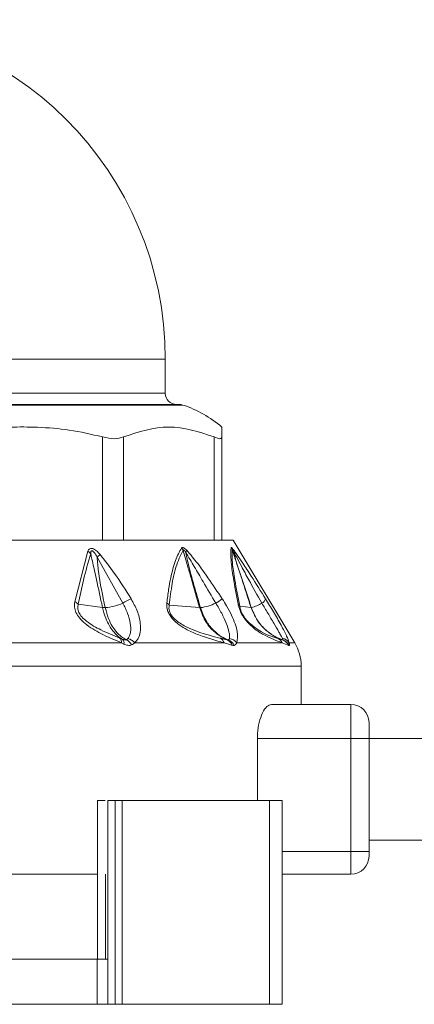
# Model space of a CAD drawing. Header units: millimetres. Extents: x -447 to 1924, y -61 to 422.
# Tile 28 of 65: x 322 to 340, y 153 to 196. Entities that reach past the tile are written whole.
import ezdxf

# ---------------------------------------------------------------- set-up
doc = ezdxf.new("R2010")
doc.units = ezdxf.units.MM

# ---------------------------------------------------------------- blocks, each defined once
blk = doc.blocks.new('Drawing View2')
at = {"color": 7, "linetype": 'Continuous', "lineweight": 18}
for p, q in [((-199.232, 2.025), (-169.232, 2.025)), ((-169.232, 0.525), (-169.232, 2.025)), ((-184.232, 0.525), (-169.232, 0.525)), ((-180.191, 0.025), (-168.62, 0.025)), ((-168.464, 0), (-180.151, 0)), ((-166.732, -0.972), (-166.732, -1.41)), ((-172.001, -5.975), (-172.001, -1.41)), ((-171.086, -5.975), (-171.086, -1.41)), ((-167.067, -5.975), (-167.067, -1.41)), ((-166.732, -5.975), (-166.732, -1.41)), ((-179.179, -5.975), (-171.797, -5.975)), ((-171.218, -5.975), (-171.797, -5.975)), ((-171.218, -5.975), (-166.956, -5.975)), ((-166.744, -5.975), (-166.956, -5.975)), ((-166.732, -5.975), (-166.232, -5.975)), ((-166.232, -5.975), (-163.517, -10.5)), ((-172.652, -6.462), (-173.232, -8.689)), ((-171.112, -8.752), (-172.245, -6.717)), ((-172.008, -8.944), (-173.079, -8.794)), ((-167.716, -8.949), (-169.059, -8.841)), ((-165.945, -8.883), (-165.439, -8.95)), ((-171.173, -10.5), (-176.738, -10.5)), ((-166.639, -10.5), (-170.585, -10.5)), ((-164.066, -10.5), (-166.078, -10.5)), ((-163.773, -10.622), (-164.066, -10.5)), ((-163.517, -10.5), (-163.76, -10.5)), ((-163.232, -11.529), (-184.232, -11.529)), ((-163.232, -13.225), (-163.232, -11.529)), ((-164.542, -13.225), (-161.032, -13.225)), ((-161.032, -13.225), (-161.032, -14.725)), ((-160.232, -14.025), (-160.232, -14.725)), ((-165.165, -17.475), (-165.165, -14.725)), ((-165.165, -14.725), (-161.032, -14.725)), ((-160.232, -14.725), (-161.032, -14.725)), ((-161.032, -14.725), (-161.032, -19.725)), ((-160.232, -14.725), (-8.232, -14.725)), ((-160.232, -14.725), (-160.232, -19.725)), ((-172.233, -17.475), (-172.233, -24.475)), ((-171.772, -17.475), (-171.772, -24.475)), ((-171.772, -17.475), (-171.453, -17.475)), ((-171.453, -17.475), (-171.453, -26.475)), ((-171.453, -17.475), (-171.143, -17.475)), ((-171.143, -17.475), (-171.143, -26.475)), ((-171.143, -17.475), (-164.627, -17.475)), ((-164.627, -17.475), (-164.627, -26.475)), ((-164.627, -17.475), (-164.075, -17.475)), ((-164.075, -17.475), (-164.075, -26.475)), ((-160.232, -19.225), (-8.232, -19.225)), ((-161.032, -19.725), (-164.075, -19.725)), ((-161.032, -19.725), (-161.032, -20.725)), ((-160.232, -19.725), (-161.032, -19.725)), ((-160.232, -19.725), (-160.232, -19.925)), ((-177.232, -20.725), (-172.233, -20.725)), ((-171.881, -20.725), (-171.881, -24.475)), ((-161.032, -20.725), (-164.075, -20.725)), ((-172.245, -24.475), (-196.219, -24.475)), ((-172.245, -24.475), (-172.245, -26.475)), ((-172.245, -24.475), (-171.772, -24.475)), ((-171.772, -24.475), (-171.772, -26.475)), ((-172.245, -26.475), (-196.219, -26.475)), ((-172.245, -26.475), (-171.772, -26.475)), ((-171.772, -26.475), (-171.453, -26.475)), ((-171.453, -26.475), (-171.143, -26.475)), ((-171.143, -26.475), (-164.627, -26.475)), ((-164.627, -26.475), (-164.075, -26.475))]:
    blk.add_line(p, q, dxfattribs=at)
for centre, radius, start, end in [((-184.232, 2.025), 15, 0, 180), ((-168.732, 0.525), 0.5, 180, 270), ((-168.62, -0.475), 0.5, 71.8336, 90), ((-170.069, -4.893), 5.15, 49.5824, 71.8336), ((-172.958, -6.942), 0.57, 41.2449, 57.5029), ((-168.921, -6.65), 0.526, 26.2508, 39.2827), ((-168.682, -6.353), 0.386, 336.0145, 352.4888), ((-166.737, -6.561), 0.49, 19.7109, 32.7374), ((-166.562, -6.468), 0.324, 5.3451, 24.157), ((-161.149, -19.378), 16.835, 130.6238, 131.2337), ((-173.475, -9.208), 0.573, 46.3041, 64.973), ((-170.101, -10.285), 1.837, 110.463, 123.3954), ((-151.663, -31.794), 27.68, 122.9418, 123.6483), ((-165.177, -8.396), 0.414, 300.5566, 335.9135), ((-172.079, -6.554), 2.401, 274.6668, 293.7561), ((-169.415, -9.111), 0.446, 37.1852, 56.0318), ((-167.693, -8.617), 0.332, 265.9431, 271.6453), ((-167.917, -6.863), 2.099, 276.3884, 295.8815), ((-166.22, -9.011), 0.304, 24.9283, 48.5641), ((-165.435, -8.914), 0.0357, 263.7523, 272.6346), ((-165.94, -7.105), 1.913, 285.3802, 300.5957), ((-171.406, -10.467), 0.235, 351.8615, 43.2923), ((-171.304, -10.524), 0.248, 352.1904, 45.9787), ((-171.173, -10.824), 0.506, 26.7162, 65.7487), ((-171.028, -10.866), 0.575, 39.5788, 75.5838), ((-166.991, -10.627), 0.374, 19.8732, 63.5408), ((-166.66, -10.737), 0.399, 17.9841, 66.0586), ((-166.634, -10.831), 0.489, 25.4801, 68.508), ((-166.507, -10.854), 0.556, 39.5362, 78.3552), ((-164.473, -10.723), 0.464, 28.6802, 68.1868), ((-164.145, -10.771), 0.47, 35.1923, 79.0329), ((-164.207, -10.832), 0.482, 25.7404, 70.6374), ((-164.203, -10.85), 0.5, 26.9031, 70.898), ((-165.232, -11.529), 2, 0, 30.9638), ((-161.032, -14.025), 0.8, 0, 90), ((-161.032, -19.925), 0.8, 270, 0)]:
    blk.add_arc(centre, radius, start, end, dxfattribs=at)
for points, knots in [([(-172.001, -1.41), (-172.492, -1.295), (-173.443, -1.073), (-174.815, -0.971), (-176.656, -0.953), (-178.008, -1.221), (-178.963, -1.41)], [0, 0, 0, 0, 0.21393, 0.414834, 0.587057, 1, 1, 1, 1]), ([(-167.067, -1.41), (-167.737, -1.19), (-169.077, -0.752), (-170.417, -1.191), (-171.086, -1.41)], [0, 0, 0, 0, 0.500234, 1, 1, 1, 1]), ([(-172.11, -6.6), (-172.164, -6.543), (-172.264, -6.438), (-172.411, -6.343), (-172.514, -6.325), (-172.578, -6.345), (-172.624, -6.393), (-172.642, -6.438), (-172.652, -6.462)], [0, 0, 0, 0, 0.288282, 0.527872, 0.63604, 0.745985, 0.866726, 1, 1, 1, 1]), ([(-172.245, -6.717), (-172.285, -6.647), (-172.332, -6.564), (-172.403, -6.482), (-172.431, -6.456), (-172.457, -6.441), (-172.477, -6.437), (-172.494, -6.441), (-172.512, -6.459), (-172.526, -6.502), (-172.528, -6.543), (-172.529, -6.567)], [0, 0, 0, 0, 0.417962, 0.499227, 0.568004, 0.625153, 0.663526, 0.70174, 0.744407, 0.854368, 1, 1, 1, 1]), ([(-168.514, -6.317), (-168.609, -6.49), (-168.808, -6.855), (-168.974, -7.516), (-169.093, -8.157), (-169.141, -8.542), (-169.166, -8.741)], [0, 0, 0, 0, 0.2837068, 0.5987607, 0.793171, 1, 1, 1, 1]), ([(-168.449, -6.418), (-168.563, -6.649), (-168.765, -7.062), (-168.947, -7.914), (-169.02, -8.514), (-169.059, -8.841)], [0, 0, 0, 0, 0.365567, 0.653732, 1, 1, 1, 1]), ([(-168.3, -6.403), (-168.327, -6.379), (-168.375, -6.335), (-168.432, -6.302), (-168.469, -6.294), (-168.496, -6.297), (-168.508, -6.31), (-168.514, -6.317)], [0, 0, 0, 0, 0.317365, 0.562223, 0.68531, 0.828098, 1, 1, 1, 1]), ([(-168.33, -6.509), (-168.345, -6.487), (-168.37, -6.45), (-168.402, -6.413), (-168.422, -6.399), (-168.433, -6.395), (-168.441, -6.398), (-168.447, -6.405), (-168.448, -6.413), (-168.449, -6.418)], [0, 0, 0, 0, 0.350592, 0.583117, 0.673422, 0.761724, 0.827666, 0.905665, 1, 1, 1, 1]), ([(-167.716, -8.949), (-167.836, -8.532), (-168.009, -7.933), (-168.223, -7.193), (-168.347, -6.766), (-168.419, -6.522), (-168.449, -6.418)], [0, 0, 0, 0, 0.493755, 0.710629, 0.876371, 1, 1, 1, 1]), ([(-167.683, -8.949), (-167.776, -8.618), (-167.936, -8.051), (-168.173, -7.238), (-168.277, -6.756), (-168.33, -6.509)], [0, 0, 0, 0, 0.40792, 0.697704, 1, 1, 1, 1]), ([(-167, -8.752), (-167.189, -8.434), (-167.509, -7.899), (-167.944, -7.145), (-168.203, -6.719), (-168.33, -6.509)], [0, 0, 0, 0, 0.425144, 0.717363, 1, 1, 1, 1]), ([(-166.715, -8.565), (-166.924, -8.255), (-167.28, -7.73), (-167.796, -6.987), (-168.131, -6.599), (-168.3, -6.403)], [0, 0, 0, 0, 0.415711, 0.705132, 1, 1, 1, 1]), ([(-166.019, -8.783), (-166.093, -8.389), (-166.226, -7.683), (-166.354, -6.778), (-166.335, -6.465), (-166.324, -6.296)], [0, 0, 0, 0, 0.366467, 0.656613, 1, 1, 1, 1]), ([(-166.324, -6.296), (-166.323, -6.293), (-166.32, -6.288), (-166.304, -6.295), (-166.281, -6.319), (-166.266, -6.335)], [0, 0, 0, 0, 0.222827, 0.488483, 1, 1, 1, 1]), ([(-165.945, -8.883), (-166.022, -8.489), (-166.16, -7.785), (-166.297, -6.879), (-166.283, -6.565), (-166.275, -6.395)], [0, 0, 0, 0, 0.368099, 0.658336, 1, 1, 1, 1]), ([(-166.275, -6.395), (-166.275, -6.394), (-166.275, -6.39), (-166.272, -6.39), (-166.266, -6.396), (-166.254, -6.412), (-166.245, -6.428), (-166.239, -6.437)], [0, 0, 0, 0, 0.1325738, 0.2714669, 0.4378353, 0.6868287, 1, 1, 1, 1]), ([(-165.439, -8.95), (-165.579, -8.522), (-165.776, -7.918), (-166.023, -7.164), (-166.162, -6.741), (-166.243, -6.493), (-166.275, -6.395)], [0, 0, 0, 0, 0.5028072, 0.7085926, 0.8855603, 1, 1, 1, 1]), ([(-166.266, -6.335), (-166.238, -6.37), (-166.178, -6.445), (-166.023, -6.665), (-165.775, -7.036), (-165.348, -7.695), (-165.012, -8.228), (-164.799, -8.565)], [0, 0, 0, 0, 0.063949, 0.139633, 0.317237, 0.568463, 1, 1, 1, 1]), ([(-165.433, -8.95), (-165.549, -8.593), (-165.74, -8.007), (-166.016, -7.169), (-166.163, -6.689), (-166.239, -6.437)], [0, 0, 0, 0, 0.426007, 0.700145, 1, 1, 1, 1]), ([(-166.239, -6.437), (-166.189, -6.528), (-166.069, -6.748), (-165.839, -7.184), (-165.468, -7.864), (-165.161, -8.407), (-164.967, -8.752)], [0, 0, 0, 0, 0.12348, 0.298954, 0.554672, 1, 1, 1, 1]), ([(-172.529, -6.567), (-172.641, -6.952), (-172.849, -7.668), (-173.006, -8.438), (-173.079, -8.794)], [0, 0, 0, 0, 0.538008, 1, 1, 1, 1]), ([(-172.008, -8.944), (-172.097, -8.531), (-172.224, -7.94), (-172.38, -7.229), (-172.464, -6.85), (-172.511, -6.648), (-172.529, -6.567)], [0, 0, 0, 0, 0.520969, 0.746084, 0.897635, 1, 1, 1, 1]), ([(-171.884, -8.947), (-172.002, -8.419), (-172.168, -7.678), (-172.228, -6.931), (-172.245, -6.717)], [0, 0, 0, 0, 0.71325, 1, 1, 1, 1]), ([(-170.743, -8.565), (-170.982, -8.181), (-171.401, -7.507), (-171.897, -6.873), (-172.11, -6.6)], [0, 0, 0, 0, 0.570277, 1, 1, 1, 1]), ([(-173.232, -8.689), (-173.242, -8.765), (-173.261, -8.914), (-173.19, -9.17), (-173.024, -9.426), (-172.659, -9.771), (-172.014, -10.148), (-171.475, -10.374), (-171.173, -10.5)], [0, 0, 0, 0, 0.0944189, 0.1824922, 0.2787502, 0.3896868, 0.6580242, 1, 1, 1, 1]), ([(-170.585, -10.5), (-170.528, -10.442), (-170.407, -10.317), (-170.325, -10.02), (-170.323, -9.611), (-170.447, -9.101), (-170.647, -8.739), (-170.743, -8.565)], [0, 0, 0, 0, 0.146737, 0.311562, 0.506363, 0.761707, 1, 1, 1, 1]), ([(-166.078, -10.5), (-166.053, -10.35), (-166.001, -10.037), (-166.241, -9.403), (-166.497, -8.904), (-166.649, -8.667), (-166.715, -8.565)], [0, 0, 0, 0, 0.323235, 0.671392, 0.858958, 1, 1, 1, 1]), ([(-164.799, -8.565), (-164.682, -8.755), (-164.442, -9.145), (-164.117, -9.72), (-163.862, -10.21), (-163.792, -10.41), (-163.76, -10.5)], [0, 0, 0, 0, 0.259149, 0.531128, 0.788083, 1, 1, 1, 1]), ([(-173.079, -8.794), (-173.092, -8.852), (-173.112, -8.937), (-173.091, -9.067), (-173.057, -9.163), (-173.001, -9.262), (-172.891, -9.402), (-172.59, -9.664), (-172.007, -9.984), (-171.515, -10.188), (-171.235, -10.305)], [0, 0, 0, 0, 0.08814, 0.127354, 0.16563, 0.208084, 0.253003, 0.357789, 0.633246, 1, 1, 1, 1]), ([(-171.132, -10.346), (-171.193, -10.307), (-171.343, -10.211), (-171.538, -10.006), (-171.722, -9.734), (-171.889, -9.398), (-171.965, -9.107), (-172.008, -8.944)], [0, 0, 0, 0, 0.154753, 0.378155, 0.536035, 0.740167, 1, 1, 1, 1]), ([(-171.884, -8.947), (-171.91, -8.948), (-171.956, -8.949), (-171.992, -8.945), (-172.008, -8.944)], [0, 0, 0, 0, 0.559847, 1, 1, 1, 1]), ([(-170.965, -10.362), (-171.033, -10.324), (-171.2, -10.232), (-171.401, -10.026), (-171.592, -9.751), (-171.764, -9.411), (-171.841, -9.114), (-171.884, -8.947)], [0, 0, 0, 0, 0.154429, 0.377318, 0.534784, 0.73906, 1, 1, 1, 1]), ([(-170.885, -10.309), (-170.858, -10.271), (-170.803, -10.192), (-170.753, -9.974), (-170.761, -9.646), (-170.876, -9.203), (-171.033, -8.902), (-171.112, -8.752)], [0, 0, 0, 0, 0.117149, 0.239869, 0.491247, 0.745575, 1, 1, 1, 1]), ([(-169.166, -8.741), (-169.169, -8.796), (-169.175, -8.902), (-169.138, -9.08), (-169.057, -9.26), (-168.889, -9.493), (-168.609, -9.731), (-168.204, -9.969), (-167.504, -10.267), (-166.997, -10.404), (-166.639, -10.5)], [0, 0, 0, 0, 0.055904, 0.10622, 0.153662, 0.203296, 0.307891, 0.418501, 0.590067, 1, 1, 1, 1]), ([(-169.059, -8.841), (-169.066, -8.885), (-169.078, -8.965), (-169.055, -9.107), (-168.992, -9.252), (-168.887, -9.392), (-168.645, -9.619), (-167.872, -10.03), (-167.281, -10.178), (-166.824, -10.292)], [0, 0, 0, 0, 0.053191, 0.098086, 0.139814, 0.182632, 0.23063, 0.405048, 1, 1, 1, 1]), ([(-166.498, -10.373), (-166.697, -10.267), (-167.051, -10.079), (-167.477, -9.574), (-167.631, -9.171), (-167.716, -8.949)], [0, 0, 0, 0, 0.365428, 0.649355, 1, 1, 1, 1]), ([(-166.454, -10.375), (-166.551, -10.332), (-166.781, -10.229), (-167.107, -9.967), (-167.458, -9.549), (-167.601, -9.168), (-167.683, -8.95)], [0, 0, 0, 0, 0.171049, 0.404806, 0.657867, 1, 1, 1, 1]), ([(-166.394, -10.309), (-166.391, -10.271), (-166.385, -10.192), (-166.426, -9.974), (-166.531, -9.646), (-166.731, -9.202), (-166.911, -8.902), (-167, -8.752)], [0, 0, 0, 0, 0.117146, 0.239913, 0.491348, 0.745631, 1, 1, 1, 1]), ([(-164.066, -10.5), (-164.201, -10.452), (-164.442, -10.366), (-164.893, -10.154), (-165.277, -9.91), (-165.563, -9.639), (-165.711, -9.464), (-165.828, -9.288), (-165.916, -9.117), (-165.983, -8.942), (-166.007, -8.838), (-166.019, -8.783)], [0, 0, 0, 0, 0.285538, 0.509527, 0.703242, 0.765072, 0.819711, 0.859429, 0.901399, 0.9481, 1, 1, 1, 1]), ([(-164.301, -10.292), (-164.57, -10.217), (-164.881, -10.132), (-165.468, -9.682), (-165.615, -9.532), (-165.712, -9.415), (-165.798, -9.285), (-165.868, -9.147), (-165.919, -9.008), (-165.936, -8.926), (-165.945, -8.883)], [0, 0, 0, 0, 0.656198, 0.757587, 0.799792, 0.836227, 0.871671, 0.907777, 0.950014, 1, 1, 1, 1]), ([(-164.047, -10.377), (-164.146, -10.337), (-164.392, -10.24), (-164.763, -9.986), (-165.174, -9.565), (-165.342, -9.173), (-165.439, -8.95)], [0, 0, 0, 0, 0.155639, 0.387571, 0.650535, 1, 1, 1, 1]), ([(-164.039, -10.377), (-164.139, -10.338), (-164.386, -10.24), (-164.757, -9.987), (-165.168, -9.566), (-165.337, -9.174), (-165.433, -8.95)], [0, 0, 0, 0, 0.155657, 0.38755, 0.650476, 1, 1, 1, 1]), ([(-164.967, -8.752), (-164.877, -8.902), (-164.698, -9.202), (-164.437, -9.646), (-164.247, -9.974), (-164.12, -10.192), (-164.076, -10.271), (-164.055, -10.309)], [0, 0, 0, 0, 0.25439, 0.508653, 0.760076, 0.882848, 1, 1, 1, 1]), ([(-171.235, -10.305), (-171.215, -10.313), (-171.181, -10.327), (-171.147, -10.34), (-171.132, -10.346)], [0, 0, 0, 0, 0.557314, 1, 1, 1, 1]), ([(-171.132, -10.346), (-171.116, -10.352), (-171.084, -10.364), (-171.039, -10.373), (-170.998, -10.373), (-170.976, -10.366), (-170.965, -10.362)], [0, 0, 0, 0, 0.252688, 0.501352, 0.749494, 1, 1, 1, 1]), ([(-170.965, -10.362), (-170.948, -10.355), (-170.918, -10.341), (-170.895, -10.319), (-170.885, -10.309)], [0, 0, 0, 0, 0.549544, 1, 1, 1, 1]), ([(-166.824, -10.292), (-166.763, -10.308), (-166.651, -10.336), (-166.545, -10.362), (-166.498, -10.373)], [0, 0, 0, 0, 0.554562, 1, 1, 1, 1]), ([(-166.498, -10.373), (-166.489, -10.375), (-166.472, -10.378), (-166.46, -10.376), (-166.454, -10.375)], [0, 0, 0, 0, 0.560007, 1, 1, 1, 1]), ([(-166.454, -10.375), (-166.438, -10.368), (-166.409, -10.355), (-166.399, -10.324), (-166.394, -10.309)], [0, 0, 0, 0, 0.552472, 1, 1, 1, 1]), ([(-164.047, -10.377), (-164.088, -10.363), (-164.165, -10.339), (-164.258, -10.307), (-164.301, -10.292)], [0, 0, 0, 0, 0.542941, 1, 1, 1, 1]), ([(-164.055, -10.309), (-164.046, -10.327), (-164.03, -10.362), (-164.036, -10.372), (-164.039, -10.377)], [0, 0, 0, 0, 0.510723, 1, 1, 1, 1]), ([(-164.039, -10.377), (-164.041, -10.377), (-164.043, -10.378), (-164.046, -10.377), (-164.047, -10.377)], [0, 0, 0, 0, 0.55978, 1, 1, 1, 1]), ([(-171.173, -10.5), (-171.152, -10.511), (-171.113, -10.531), (-171.075, -10.55), (-171.058, -10.558)], [0, 0, 0, 0, 0.558376, 1, 1, 1, 1]), ([(-171.058, -10.558), (-171, -10.582), (-170.91, -10.619), (-170.796, -10.62), (-170.746, -10.604), (-170.721, -10.596)], [0, 0, 0, 0, 0.483067, 0.740048, 1, 1, 1, 1]), ([(-170.721, -10.596), (-170.692, -10.582), (-170.64, -10.557), (-170.602, -10.518), (-170.585, -10.5)], [0, 0, 0, 0, 0.554606, 1, 1, 1, 1]), ([(-166.639, -10.5), (-166.571, -10.522), (-166.448, -10.562), (-166.332, -10.598), (-166.28, -10.614)], [0, 0, 0, 0, 0.555292, 1, 1, 1, 1]), ([(-166.28, -10.614), (-166.262, -10.619), (-166.23, -10.626), (-166.204, -10.622), (-166.192, -10.62)], [0, 0, 0, 0, 0.560194, 1, 1, 1, 1]), ([(-166.192, -10.62), (-166.163, -10.607), (-166.111, -10.584), (-166.088, -10.526), (-166.078, -10.5)], [0, 0, 0, 0, 0.5601162, 1, 1, 1, 1]), ([(-163.757, -10.624), (-163.759, -10.624), (-163.764, -10.625), (-163.77, -10.623), (-163.773, -10.622)], [0, 0, 0, 0, 0.559761, 1, 1, 1, 1]), ([(-163.76, -10.5), (-163.751, -10.536), (-163.734, -10.6), (-163.75, -10.616), (-163.757, -10.624)], [0, 0, 0, 0, 0.572072, 1, 1, 1, 1]), ([(-164.542, -13.225), (-164.61, -13.244), (-164.746, -13.282), (-164.944, -13.573), (-165.094, -13.995), (-165.158, -14.412), (-165.163, -14.655), (-165.165, -14.725)], [0, 0, 0, 0, 0.23522, 0.470544, 0.700974, 0.913889, 1, 1, 1, 1]), ([(-172.233, -17.475), (-172.211, -17.475), (-172.167, -17.475), (-172.008, -17.475), (-171.905, -17.475), (-171.886, -17.475)], [0, 0, 0, 0, 0.450672, 0.900903, 1, 1, 1, 1])]:
    blk.add_open_spline(points, degree=3, knots=knots, dxfattribs=at)
for points in [[(-172.001, -1.41), (-171.819, -1.451), (-171.453, -1.532), (-171.208, -1.451), (-171.086, -1.41)], [(-167.067, -1.41), (-166.97, -1.451), (-166.776, -1.532), (-166.747, -1.451), (-166.732, -1.41)]]:
    blk.add_open_spline(points, degree=3, dxfattribs=at)

msp = doc.modelspace()

# ---------------------------------------------------------------- block references
at = {"color": 7, "linetype": 'Continuous', "lineweight": 18}
msp.add_blockref('Drawing View2', (497.941, 179.083), dxfattribs=at)

doc.saveas('drawing.dxf')
